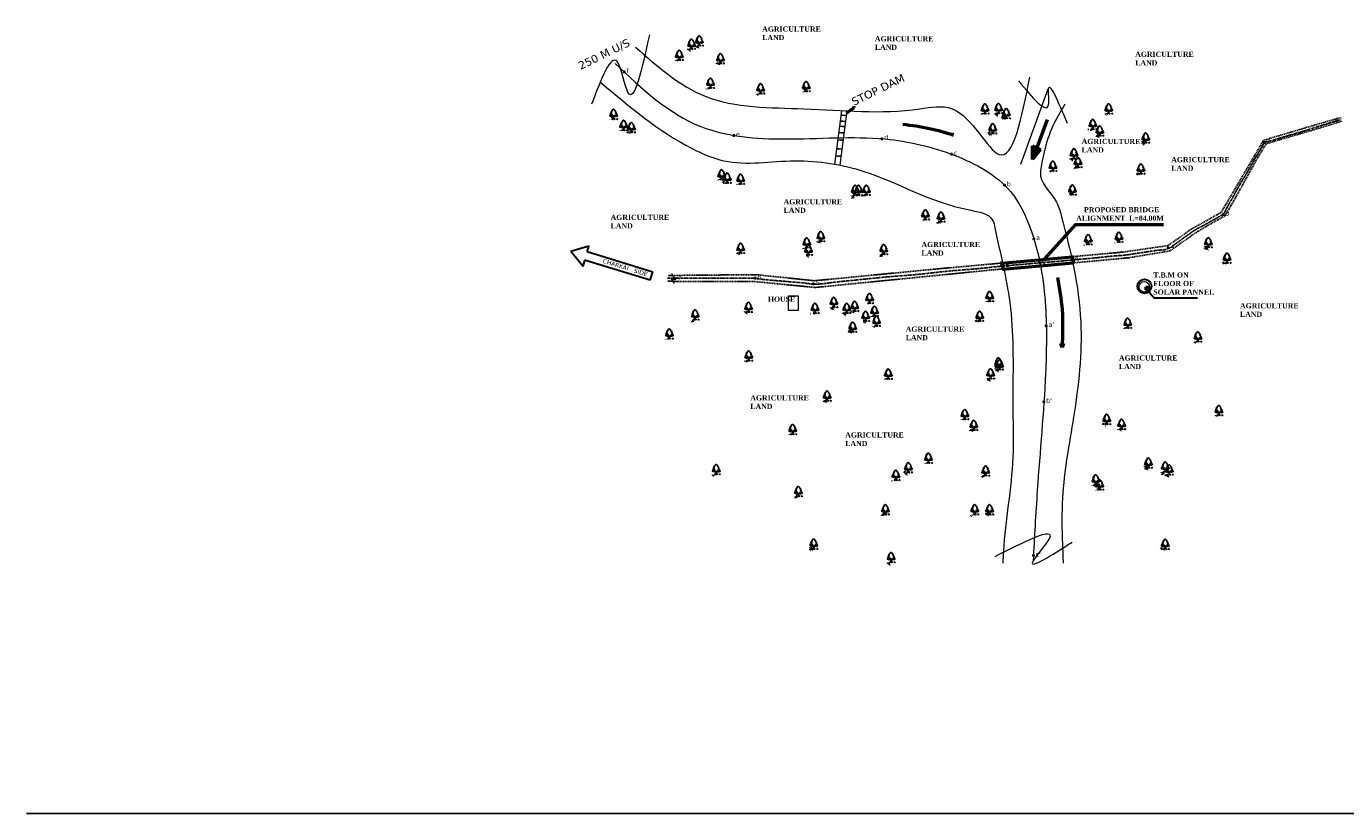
# Model space of a CAD drawing. Header units: millimetres. Extents: x -7700071838 to 844383267715, y -571436171822 to -6721321135.
# Tile 8 of 19: x -3841482390 to -3839989065, y -6732846500 to -6731955911. Entities that reach past the tile are written whole.
import ezdxf

# ---------------------------------------------------------------- set-up
doc = ezdxf.new("R2010")
doc.units = ezdxf.units.MM
doc.header["$MEASUREMENT"] = 0
doc.header["$PDMODE"] = 98
doc.header["$PDSIZE"] = 1500
for name, pattern in [('CENTER', [50.8, 31.75, -6.35, 6.35, -6.35]), ('CENTER2', [28.575, 19.05, -3.175, 3.175, -3.175]), ('DASHED2', [9.525, 6.35, -3.175])]:
    doc.linetypes.add(name, pattern=pattern)
doc.layers.add('DIMENTION', color=7, linetype='Continuous', lineweight=9)
for name, color, linetype in [('SECTION', 7, 'Continuous'), ('TEX', 6, 'Continuous'), ('TEXT', 221, 'Continuous')]:
    doc.layers.add(name, color=color, linetype=linetype)
doc.styles.get("Standard").update_dxf_attribs({"font": 'verdana.ttf', "height": 4000})

# ---------------------------------------------------------------- blocks, each defined once
blk = doc.blocks.new('A$C16861002')
h = blk.add_hatch()
h.set_pattern_fill('AR-SAND,_O', color=86, scale=0.00875, angle=-7.1637)
h.set_pattern_definition([(30.3363, (-438.715158, 35.971238), (0.0015555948, 0.01679683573), [0, -0.0133, 0, -0.014875, 0, -0.01421875]), (0.3363, (-438.715158, 35.971238), (0.0184440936, 0.0225698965), [0, -0.007175, 0, -0.0119875, 0, -0.00459375]), (320.3363, (-438.725837, 35.97258), (0.02704221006, -0.0033489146), [0, -0.004375, 0, -0.01575, 0, -0.0205625]), (310.3363, (-438.725837, 35.97258), (0.0270559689, 0.0043395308), [0, -0.0021875, 0, -0.010325, 0, -0.0118125])])
edge = h.paths.add_edge_path()
edge.add_spline(control_points=[(0.44, 0.1), (0.44, 0.1), (0.41, 0.11), (0.36, 0.11), (0.27, 0.12), (0.17, 0.14), (0.08, 0.13), (0.01, 0.17), (-0.01, 0.15), (-0.01, 0.14)], knot_values=[0.028153, 0.028153, 0.028153, 0.028153, 0.042705, 0.440186, 0.998352, 1.57343, 2.182336, 2.529485, 2.667956, 2.667956, 2.667956, 2.667956], degree=3, periodic=0)
edge.add_line((-0.01, 0.14), (0.43, 0.08))
edge.add_arc((0.31, 0.12), 0.13, 342.7907, 350.3646)
at = {"color": 86}
for p, q in [((0.65, 0.39), (0.64, 0.26)), ((0.65, 0.27), (0.64, 0.16)), ((0.65, 0.17), (0.64, 0.07)), ((0.66, 0.46), (0.65, 0.39)), ((0.66, 0.39), (0.68, 0.47)), ((0.67, 0.35), (0.66, 0.27)), ((0.69, 0.47), (0.68, 0.35))]:
    blk.add_line(p, q, dxfattribs=at)
for points in [[(0.2, 0.64), (0.16, 0.63), (0.19, 0.61)], [(0.18, 0.73), (0.21, 0.65), (0.25, 0.68)], [(0.19, 0.78), (0.2, 0.75), (0.23, 0.78), (0.26, 0.77), (0.25, 0.8), (0.23, 0.79)], [(0.22, 0.6), (0.21, 0.59), (0.24, 0.57), (0.25, 0.59)], [(0.24, 0.64), (0.22, 0.63), (0.26, 0.6), (0.28, 0.62)], [(0.29, 0.76), (0.26, 0.74), (0.27, 0.72)], [(0.29, 0.88), (0.27, 0.86), (0.3, 0.85)], [(0.31, 0.71), (0.27, 0.69), (0.28, 0.65), (0.32, 0.67)], [(0.31, 0.6), (0.27, 0.57), (0.31, 0.57), (0.34, 0.55)], [(0.36, 0.93), (0.31, 0.96), (0.28, 0.94), (0.29, 0.91)], [(0.29, 0.81), (0.31, 0.76), (0.37, 0.79), (0.32, 0.8), (0.31, 0.83)], [(0.33, 0.6), (0.35, 0.57), (0.38, 0.6)], [(0.41, 1.05), (0.36, 1.04), (0.34, 1), (0.37, 1), (0.37, 0.97), (0.35, 0.96), (0.39, 0.96), (0.39, 0.99), (0.42, 1), (0.42, 1.02), (0.39, 1.02)], [(0.36, 0.91), (0.34, 0.87), (0.4, 0.84), (0.42, 0.86), (0.38, 0.87)], [(0.36, 0.84), (0.34, 0.82), (0.37, 0.81)], [(0.34, 0.66), (0.35, 0.62), (0.4, 0.68), (0.36, 0.66)], [(0.4, 1.1), (0.4, 1.09), (0.37, 1.11)], [(0.41, 0.61), (0.38, 0.58), (0.41, 0.5), (0.47, 0.53), (0.42, 0.54), (0.45, 0.57)], [(0.41, 0.94), (0.39, 0.93), (0.4, 0.91), (0.43, 0.92)], [(0.43, 1.17), (0.41, 1.15), (0.43, 1.11)], [(0.45, 1.09), (0.42, 1.07), (0.46, 1.04), (0.47, 1.06), (0.46, 1.07)], [(0.46, 0.84), (0.42, 0.82), (0.43, 0.78), (0.45, 0.78), (0.45, 0.8), (0.47, 0.81), (0.48, 0.79), (0.5, 0.8)], [(0.5, 1.22), (0.5, 1.18), (0.45, 1.19), (0.48, 1.21), (0.48, 1.23)], [(0.46, 1.27), (0.49, 1.27), (0.46, 1.24)], [(0.49, 1.15), (0.46, 1.14), (0.48, 1.11)], [(0.47, 0.56), (0.5, 0.51), (0.52, 0.56)], [(0.48, 0.77), (0.5, 0.73), (0.52, 0.76)], [(0.52, 1.32), (0.5, 1.3), (0.53, 1.3)], [(0.5, 0.62), (0.52, 0.59), (0.57, 0.59), (0.56, 0.61), (0.53, 0.61)], [(0.55, 0.53), (0.51, 0.49), (0.53, 0.47), (0.55, 0.48), (0.54, 0.5)], [(0.55, 1.27), (0.52, 1.25), (0.55, 1.23)], [(0.57, 0.69), (0.55, 0.65), (0.6, 0.65)], [(0.6, 0.52), (0.57, 0.48), (0.62, 0.49)], [(0.61, 0.59), (0.59, 0.57), (0.62, 0.55), (0.65, 0.56)], [(0.64, 0.46), (0.67, 0.52), (0.72, 0.48), (0.68, 0.49)], [(0.74, 0.47), (0.72, 0.45), (0.75, 0.44)], [(0.74, 0.5), (0.78, 0.46), (0.79, 0.49)], [(0.83, 0.49), (0.86, 0.48), (0.87, 0.51)], [(0.85, 0.65), (0.86, 0.62), (0.89, 0.63), (0.91, 0.6), (0.93, 0.66), (0.9, 0.64)], [(0.92, 0.49), (0.9, 0.46), (0.95, 0.46)], [(0.94, 0.63), (0.98, 0.59), (1.02, 0.6)], [(0.96, 0.5), (1, 0.46), (1.03, 0.48), (1.07, 0.47), (1.07, 0.52), (1.03, 0.5)], [(0.97, 0.67), (1, 0.63), (1.01, 0.67)], [(1.05, 0.59), (1.08, 0.57), (1.04, 0.57)], [(1.1, 0.66), (1.06, 0.63), (1.06, 0.62), (1.11, 0.6), (1.14, 0.61), (1.09, 0.62), (1.13, 0.65)], [(1.14, 0.75), (1.11, 0.75), (1.09, 0.71), (1.11, 0.7), (1.12, 0.73)], [(1.1, 0.52), (1.09, 0.49), (1.13, 0.48), (1.13, 0.52)], [(1.15, 0.72), (1.12, 0.7), (1.13, 0.67)], [(1.13, 0.57), (1.13, 0.54), (1.16, 0.57)], [(1.17, 0.53), (1.16, 0.51), (1.18, 0.48)]]:
    blk.add_lwpolyline(points, close=True, dxfattribs=at)
for points in [[(0.7, 1.46), (0.68, 1.46), (0.61, 1.37), (0.6, 1.31), (0.58, 1.3), (0.53, 1.29)], [(0.6, 0.07), (0.62, 0.18), (0.63, 0.3), (0.63, 0.41), (0.65, 0.47)], [(0.7, 0.46), (0.68, 0.35), (0.68, 0.25), (0.66, 0.12), (0.65, 0.06)], [(0.7, 1.46), (0.72, 1.45), (0.72, 1.45), (0.72, 1.46), (0.74, 1.48), (0.79, 1.47), (0.79, 1.46), (0.81, 1.46), (0.82, 1.43), (0.83, 1.44), (0.87, 1.42)], [(1.11, 0.76), (1.12, 0.76), (1.11, 0.85), (1.08, 0.89), (1.02, 0.89), (0.98, 0.92), (1, 0.95), (1.06, 0.96), (1.07, 0.98), (1.07, 1.05), (1.03, 1.05), (1.01, 1.09), (1.05, 1.13), (1.04, 1.13), (1.03, 1.15), (1, 1.15), (0.99, 1.15), (1.01, 1.17), (0.99, 1.21), (0.99, 1.24), (0.94, 1.22), (0.92, 1.22), (0.91, 1.24), (0.96, 1.26), (0.92, 1.33), (0.89, 1.34), (0.9, 1.39), (0.87, 1.41), (0.87, 1.42)], [(0.91, 0.46), (0.95, 0.44), (0.98, 0.45), (1.03, 0.44), (1.07, 0.46), (1.09, 0.45), (1.09, 0.48), (1.13, 0.46), (1.19, 0.48)], [(1.1, 0.7), (1.11, 0.67), (1.16, 0.65), (1.18, 0.6), (1.18, 0.57), (1.21, 0.55), (1.19, 0.48)]]:
    blk.add_lwpolyline(points, dxfattribs=at)
for centre, radius, start, end in [((0.24, 0.15), 0.227, 343.8213, 33.8793), ((0.4, 0.14), 0.0898, 354.9817, 66.5193), ((0.37, 0.11), 0.0789, 338.4127, 44.178), ((0.31, 0.12), 0.13, 343.4617, 20.2712), ((0.22, 0.18), 0.273, 338.8097, 11.1779), ((0.53, 0.08), 0.0496, 83.2374, 178.7654), ((0.59, 0.1), 0.101, 124.1986, 191.1044), ((0.67, 0.06), 0.0496, 346.9072, 82.4352), ((0.62, 0.1), 0.101, 334.5682, 41.474), ((0.99, 0.08), 0.273, 154.4947, 186.8629), ((0.81, 0.08), 0.0898, 99.1533, 170.6909), ((0.96, 0.06), 0.227, 131.7933, 181.8513), ((0.82, 0.06), 0.0789, 121.4946, 187.2599), ((0.89, 0.05), 0.13, 145.4014, 182.2109), ((0.87, 0.07), 0.227, 343.8213, 33.8793), ((1.03, 0.06), 0.0898, 354.9817, 66.5193), ((1.01, 0.03), 0.0789, 338.4127, 44.178), ((0.94, 0.04), 0.13, 343.4617, 20.2712), ((0.85, 0.1), 0.273, 338.8097, 11.1779), ((1.16, 0), 0.0496, 83.2374, 178.7654), ((1.22, 0.02), 0.101, 124.1986, 191.1044)]:
    blk.add_arc(centre, radius, start, end, dxfattribs=at)
for points, start_tangent, end_tangent in [([(0.53, 0.18), (0.53, 0.19), (0.53, 0.19), (0.54, 0.19), (0.54, 0.19), (0.54, 0.18), (0.54, 0.18), (0.54, 0.18), (0.53, 0.18), (0.53, 0.18), (0.53, 0.18)], (-0.533022, 0.846101), (-0.533022, 0.846101)), ([(0.53, 0.13), (0.53, 0.14), (0.53, 0.14), (0.54, 0.14), (0.54, 0.13), (0.54, 0.13), (0.54, 0.13), (0.54, 0.12), (0.53, 0.12), (0.53, 0.13), (0.53, 0.13)], (-0.533022, 0.846101), (-0.533022, 0.846101)), ([(0.68, 0.11), (0.68, 0.12), (0.68, 0.12), (0.67, 0.12), (0.67, 0.12), (0.67, 0.11), (0.67, 0.11), (0.67, 0.11), (0.67, 0.1), (0.68, 0.11), (0.68, 0.11)], (0.725822, 0.687882), (0.725822, 0.687882)), ([(0.69, 0.16), (0.69, 0.17), (0.69, 0.17), (0.69, 0.17), (0.69, 0.17), (0.69, 0.17), (0.69, 0.16), (0.69, 0.16), (0.69, 0.16), (0.69, 0.16), (0.69, 0.16)], (0.725822, 0.687882), (0.725822, 0.687882)), ([(1.16, 0.1), (1.16, 0.11), (1.16, 0.11), (1.17, 0.11), (1.17, 0.11), (1.17, 0.1), (1.17, 0.1), (1.17, 0.1), (1.16, 0.1), (1.16, 0.1), (1.16, 0.1)], (-0.533022, 0.846101), (-0.533022, 0.846101)), ([(1.16, 0.05), (1.16, 0.06), (1.17, 0.06), (1.17, 0.06), (1.17, 0.05), (1.17, 0.05), (1.17, 0.05), (1.17, 0.04), (1.17, 0.04), (1.16, 0.05), (1.16, 0.05)], (-0.533022, 0.846101), (-0.533022, 0.846101))]:
    blk.add_spline(points, degree=3, dxfattribs=dict(at, start_tangent=start_tangent, end_tangent=end_tangent))

msp = doc.modelspace()

# ---------------------------------------------------------------- linework, layer by layer
at = {"layer": 'DIMENTION', "color": 5, "lineweight": 30, "ltscale": 20}
for p, q in [((-3840776207.030393, -6732243152.970965), (-3840850502.668883, -6732220385.050748)), ((-3840847534.333526, -6732210698.862076), (-3840773238.695032, -6732233466.782292)), ((-3840776207.030393, -6732243152.970965), (-3840773238.695032, -6732233466.782292))]:
    msp.add_line(p, q, dxfattribs=at)
for points in [[(-3840847641.717142, -6732211049.273287), (-3840845626.944073, -6732204474.722329), (-3840866200, -6732210660)], [(-3840850610.052504, -6732220735.46196), (-3840852624.825576, -6732227310.012918), (-3840866200, -6732210660)]]:
    msp.add_lwpolyline(points, dxfattribs=at)
at = {"layer": 'SECTION', "lineweight": 5, "ltscale": 20}
for p, q in [((-3840559725.181597, -6732051478.500807), (-3840567485.181597, -6732112088.500807)), ((-3840553485.242482, -6732051457.178249), (-3840561575.181597, -6732112998.500807)), ((-3840560175.181597, -6732055908.500807), (-3840554085.181597, -6732056448.500807)), ((-3840560175.181597, -6732056278.500807), (-3840554085.181597, -6732056818.500807)), ((-3840559725.181597, -6732051478.500807), (-3840559685.181597, -6732051178.500807)), ((-3840561955.181597, -6732068948.500807), (-3840555865.181597, -6732069488.500807)), ((-3840561835.181597, -6732068358.500807), (-3840555745.181597, -6732068898.500807)), ((-3840561205.181597, -6732062988.500807), (-3840555115.181597, -6732063528.500807)), ((-3840561085.181597, -6732062398.500807), (-3840554995.181597, -6732062938.500807)), ((-3840563995.181597, -6732084298.500807), (-3840557905.181597, -6732084838.500807)), ((-3840563875.181597, -6732083708.500807), (-3840557785.181597, -6732084248.500807)), ((-3840562915.181597, -6732076088.500807), (-3840556825.181597, -6732076628.500807)), ((-3840562795.181597, -6732075498.500807), (-3840556705.181597, -6732076038.500807)), ((-3840566335.181597, -6732102378.500807), (-3840560245.181597, -6732102918.500807)), ((-3840566215.181597, -6732101788.500807), (-3840560125.181597, -6732102328.500807)), ((-3840565365.181597, -6732094368.500807), (-3840559275.181597, -6732094908.500807)), ((-3840565245.181597, -6732093778.500807), (-3840559155.181597, -6732094318.500807))]:
    msp.add_line(p, q, dxfattribs=at)
at = {"layer": 'SECTION', "color": 1, "lineweight": 50, "ltscale": 20}
for p, q in [((-3840553769.798632, -6732053621.837535), (-3840545473.941062, -6732047658.500807)), ((-3840553769.798632, -6732053621.837535), (-3840553425.181597, -6732053108.500807)), ((-3840553205.181597, -6732053478.500807), (-3840553725.181597, -6732053621.837535)), ((-3840553425.181597, -6732053108.500807), (-3840553205.181597, -6732053478.500807)), ((-3840545473.941062, -6732047658.500807), (-3840545473.941062, -6732046248.790552)), ((-3840326855.181597, -6732061488.500807), (-3840343615.181597, -6732106648.500807)), ((-3840434405.181597, -6732077538.500807), (-3840434895.181597, -6732078718.500807)), ((-3840434895.181597, -6732078718.500807), (-3840433375.181597, -6732078518.500807)), ((-3840433355.181597, -6732078598.500807), (-3840434405.181597, -6732077538.500807)), ((-3840343615.181597, -6732106648.500807), (-3840343615.181597, -6732091118.500807)), ((-3840343615.181597, -6732091118.500807), (-3840334405.181597, -6732095358.500807)), ((-3840343615.181597, -6732106648.500807), (-3840338520.738609, -6732092921.469462)), ((-3840334405.181597, -6732095358.500807), (-3840343615.181597, -6732106648.500807)), ((-3840378505.181597, -6732223698.500807), (-3840379955.181597, -6732222848.500807)), ((-3840378505.181597, -6732223698.500807), (-3840298585.181597, -6732216468.500807)), ((-3840378505.181597, -6732223698.500807), (-3840377115.181597, -6732230498.500807)), ((-3840377115.181597, -6732230498.500807), (-3840297875.181597, -6732223448.500807)), ((-3840329375.181597, -6732219028.500807), (-3840329830.092048, -6732219295.086174)), ((-3840329821.088128, -6732219270.418804), (-3840329645.181597, -6732218788.500807)), ((-3840329645.181597, -6732218788.500807), (-3840329375.181597, -6732219028.500807)), ((-3840298605.181597, -6732216478.500807), (-3840297005.181597, -6732223528.500807)), ((-3840298585.181597, -6732216468.500807), (-3840297695.181597, -6732215148.500807)), ((-3840297875.181597, -6732223448.500807), (-3840297034.609448, -6732223378.500807)), ((-3840297040.966871, -6732223379.030231), (-3840296290.966871, -6732223909.030231)), ((-3840377115.181597, -6732230498.500807), (-3840378275.181597, -6732231848.500807)), ((-3840309965.181597, -6732319048.500807), (-3840311375.181597, -6732314808.500807)), ((-3840311375.181597, -6732314808.500807), (-3840308445.181597, -6732314808.500807)), ((-3840308445.181597, -6732314808.500807), (-3840309965.181597, -6732319048.500807))]:
    msp.add_line(p, q, dxfattribs=at)
at = {"layer": 'SECTION', "color": 1, "lineweight": 30, "ltscale": 20}
for p, q in [((-3840335195.181597, -6732226708.500807), (-3840297715.181597, -6732223448.500807)), ((-3840216185.181597, -6732250816.1694), (-3840205805.181597, -6732263136.1694)), ((-3840215905.181597, -6732254106.1694), (-3840211285.181597, -6732250506.1694)), ((-3840215905.181597, -6732250816.1694), (-3840215905.181597, -6732254106.1694)), ((-3840211285.181597, -6732250506.1694), (-3840215035.181597, -6732250506.1694)), ((-3840205805.181597, -6732263136.1694), (-3840156735.181597, -6732263136.1694))]:
    msp.add_line(p, q, dxfattribs=at)
at = {"layer": 'SECTION', "ltscale": 20}
msp.add_line((-3841482390, -6732846500), (-3839024160, -6732846500), dxfattribs=at)
at = {"layer": 'SECTION', "lineweight": 5, "ltscale": 20}
msp.add_lwpolyline([(-3840326105.181597, -6732026928.500807), (-3840357205.181597, -6732112198.500807)], dxfattribs=at)
at = {"layer": 'SECTION', "color": 33, "linetype": 'DASHED2', "ltscale": 200}
for points in [[(-3839995901.181597, -6732059328.500807), (-3840039541.181597, -6732072144.500807), (-3840078661.181597, -6732083752.500807), (-3840081949.181597, -6732084904.500807), (-3840091757.181597, -6732101568.500807), (-3840105805.181597, -6732125472.500807), (-3840130029.181597, -6732166448.500807), (-3840163437.181597, -6732185128.500807), (-3840190221.181597, -6732203944.500807), (-3840240965.181597, -6732211216.500807), (-3840454645.181597, -6732230584.500807), (-3840590333.181597, -6732243656.500807), (-3840654917.181597, -6732236928.500807), (-3840700789.181597, -6732237184.500807), (-3840756060.655324, -6732237688.651185)], [(-3839995389.181597, -6732063820.500807), (-3840021941.181597, -6732071956.500807), (-3840040989.181597, -6732077532.500807), (-3840063877.181597, -6732084116.500807), (-3840079235.181597, -6732088980.500807), (-3840089277.181597, -6732105564.500807), (-3840097805.181597, -6732120956.500807), (-3840113421.181597, -6732149148.500807), (-3840124949.181597, -6732169180.500807), (-3840125869.181597, -6732170260.500807), (-3840133869.181597, -6732174828.500807), (-3840144581.181597, -6732180876.500807), (-3840159629.181597, -6732189918.500807), (-3840188053.181597, -6732209956.500807), (-3840234229.181597, -6732217620.500807), (-3840272853.181597, -6732221300.500807), (-3840389477.181597, -6732231420.500807), (-3840503557.181597, -6732242780.500807), (-3840589541.181597, -6732251276.500807), (-3840657797.181597, -6732244572.500807), (-3840747349.181597, -6732244332.500807), (-3840757002.205867, -6732244271.925421)]]:
    msp.add_lwpolyline(points, dxfattribs=at)
at = {"layer": 'SECTION', "color": 1, "lineweight": 50, "ltscale": 20}
msp.add_lwpolyline([(-3840329821.088128, -6732219270.418804), (-3840294425.181597, -6732179958.500807), (-3840195375.181597, -6732179958.500807)], dxfattribs=at)
at = {"layer": 'SECTION', "lineweight": 5, "ltscale": 20}
msp.add_lwpolyline([(-3840619555.181597, -6732260618.500807), (-3840608725.181597, -6732260618.500807), (-3840608725.181597, -6732277408.500807), (-3840619555.181597, -6732277408.500807)], close=True, dxfattribs=at)
at = {"layer": 'SECTION', "color": 1, "lineweight": 30, "ltscale": 20}
msp.add_circle((-3840216765.181597, -6732249896.1694), 8010, dxfattribs=at)
at = {"layer": 'SECTION', "lineweight": 5, "ltscale": 20}
msp.add_circle((-3840217055.181597, -6732250506.1694), 5960, dxfattribs=at)
for points in [[(-3840777205.181597, -6731965448.500807), (-3840801415.181597, -6732030748.500807), (-3840813525.181597, -6731995678.500807), (-3840842585.181597, -6732044048.500807)], [(-3840792766.213005, -6731979554.682476), (-3840713845.181597, -6732034988.500807), (-3840602295.181597, -6732049158.500807), (-3840471015.181597, -6732049158.500807), (-3840434475.181597, -6732049158.500807), (-3840381325.181597, -6732100838.500807), (-3840346565.181597, -6732013438.500807)], [(-3840815925.181597, -6731997878.500807), (-3840718945.181597, -6732069198.500807), (-3840623725.181597, -6732083288.500807), (-3840510465.181597, -6732083288.500807), (-3840431515.181597, -6732101878.500807), (-3840368365.181597, -6732142768.500807), (-3840346165.181597, -6732183648.500807), (-3840328755.181597, -6732273358.500807), (-3840328755.181597, -6732348368.500807), (-3840338105.181597, -6732480728.500807), (-3840342815.181597, -6732560868.500807)], [(-3840359195.181597, -6732017678.500807), (-3840325435.181597, -6732044778.500807), (-3840325435.181597, -6732026928.500807), (-3840304255.181597, -6732065268.500807)], [(-3840752145.181597, -6732235508.500807), (-3840749215.181597, -6732242448.500807), (-3840752315.181597, -6732240778.500807), (-3840749215.181597, -6732246798.500807)], [(-3840385945.181597, -6732555518.500807), (-3840324305.181597, -6732534878.500807), (-3840343495.181597, -6732562148.500807), (-3840298465.181597, -6732539298.500807)]]:
    msp.add_spline(points, degree=3, dxfattribs=at)
for points, knots in [([(-3840832125.181597, -6732019388.500807), (-3840799565.077791, -6732046885.76906), (-3840757114.523335, -6732082735.602044), (-3840680054.121091, -6732116136.874213), (-3840612895.944629, -6732103058.654177), (-3840515463.711662, -6732119376.742852), (-3840454653.160717, -6732158830.193859), (-3840389201.653399, -6732167790.467274), (-3840380840.822113, -6732210362.125576), (-3840368663.188547, -6732256180.795095), (-3840364735.899863, -6732326483.583366), (-3840366409.568962, -6732384677.82509), (-3840363771.12757, -6732461797.130146), (-3840375199.504964, -6732518728.919779), (-3840376973.848868, -6732558728.74582), (-3840377110.156915, -6732563158.500807)], [0, 0, 0, 0, 127403.6581107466, 166103.7679297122, 246543.7679297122, 325374.0171999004, 452803.2167579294, 481332.5069699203, 490340.9530068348, 576614.474437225, 627874.7875459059, 699604.7875459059, 751744.7875459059, 858769.0782466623, 872087.5444252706, 872087.5444252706, 872087.5444252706, 872087.5444252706]), ([(-3840306865.181597, -6732043968.500807), (-3840312316.4004, -6732053103.846262), (-3840323093.002596, -6732071163.657738), (-3840329464.73401, -6732093643.980135), (-3840333250.197523, -6732111388.144545), (-3840338011.404911, -6732131778.392806), (-3840316981.082516, -6732148315.705179), (-3840301494.866504, -6732203955.861058), (-3840282553.24857, -6732285100.578495), (-3840294897.802764, -6732393063.005602), (-3840311233.80997, -6732476023.144246), (-3840310062.963914, -6732531443.021903), (-3840309040.219279, -6732556098.778203), (-3840308833.689533, -6732563158.500807)], [0, 0, 0, 0, 31820.2262719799, 62905.9175140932, 69119.9178359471, 86734.1961350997, 121108.2633951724, 137072.1382380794, 259607.0610152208, 367741.6114604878, 459938.396653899, 512548.396653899, 533683.4535656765, 533683.4535656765, 533683.4535656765, 533683.4535656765])]:
    msp.add_open_spline(points, degree=3, knots=knots, dxfattribs=at)
at = {"layer": 'SECTION', "color": 2, "linetype": 'CENTER', "ltscale": 100}
msp.add_open_spline([(-3839995588.109821, -6732061568.500807), (-3839999857.852448, -6732062902.810622), (-3840010688.604822, -6732066287.459406), (-3840026511.408405, -6732071202.350032), (-3840041511.276382, -6732076020.903369), (-3840052251.917692, -6732078752.811401), (-3840059911.281071, -6732081295.660488), (-3840066812.96848, -6732083007.043584), (-3840073178.954618, -6732085573.08166), (-3840078924.9892, -6732085973.859493), (-3840082173.344624, -6732088790.790058), (-3840083875.14367, -6732092712.82409), (-3840087008.873293, -6732097577.301377), (-3840090323.419349, -6732103161.688267), (-3840094354.70517, -6732110049.279789), (-3840098987.276088, -6732118666.294247), (-3840105599.818741, -6732129530.040977), (-3840112095.180799, -6732140430.543679), (-3840117270.536629, -6732150258.058884), (-3840122158.750355, -6732158390.744281), (-3840125010.339458, -6732164315.743393), (-3840127673.939131, -6732168990.328541), (-3840131598.711382, -6732170492.329311), (-3840135363.010363, -6732173282.63681), (-3840140425.406307, -6732175664.481531), (-3840145300.559095, -6732178482.242718), (-3840151476.333889, -6732182168.358365), (-3840158759.501141, -6732185406.444698), (-3840165247.540051, -6732190320.026998), (-3840172056.318397, -6732194840.347194), (-3840177635.922975, -6732199103.838953), (-3840183150.140728, -6732202976.021561), (-3840187064.511289, -6732206050.029841), (-3840192373.144612, -6732208716.320219), (-3840199963.843589, -6732208679.930624), (-3840210258.232412, -6732210581.740297), (-3840222363.560926, -6732212067.327843), (-3840236890.084409, -6732214757.133465), (-3840253014.881055, -6732215611.06042), (-3840271149.194882, -6732217815.634743), (-3840286370.818233, -6732219010.073265), (-3840299437.694408, -6732220190.032033), (-3840314970.354838, -6732221900.165505), (-3840333068.827452, -6732223046.02), (-3840355644.073812, -6732225326.780012), (-3840375044.303046, -6732226640.699461), (-3840398791.147077, -6732229508.957058), (-3840420028.097161, -6732231148.488415), (-3840447216.433488, -6732233443.987271), (-3840473942.622958, -6732236937.110922), (-3840507956.141856, -6732239017.642525), (-3840539898.89712, -6732242688.723011), (-3840566477.456951, -6732244942.220937), (-3840583148.802135, -6732247508.980872), (-3840593614.330075, -6732247646.189287), (-3840603062.972289, -6732245835.276194), (-3840613798.558063, -6732245288.089708), (-3840626246.34927, -6732244058.174951), (-3840639060.162035, -6732243183.584639), (-3840650371.25117, -6732241988.674978), (-3840663170.012355, -6732240137.244055), (-3840676414.245695, -6732241015.93458), (-3840690999.511384, -6732240826.376985), (-3840704505.501597, -6732240870.586279), (-3840719281.231615, -6732240854.824111), (-3840737124.434674, -6732240860.225788), (-3840749527.348089, -6732240857.461441), (-3840756556.90292, -6732240858.237529)], degree=3, knots=[0, 0, 0, 0, 13419.9888226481, 34041.5309570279, 49708.9653353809, 60673.2756192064, 67265.2100849, 73918.9609068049, 81947.534877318, 87919.5110996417, 90408.7881031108, 94413.897340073, 100569.1308856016, 107790.9381386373, 113884.9105704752, 124512.741957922, 137130.0356455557, 152035.9841225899, 162558.0228984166, 170472.68018727, 180398.6713216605, 182537.1053281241, 186214.0605902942, 192381.1506658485, 196706.15933636, 202915.6118081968, 209284.7954293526, 218275.1513733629, 226707.1855288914, 233600.3197942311, 242803.0259179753, 247759.8797588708, 253808.3258403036, 257740.56438851, 265296.7803727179, 276046.3896679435, 289252.3352986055, 301834.3621623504, 320329.9102753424, 337601.876000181, 356636.1608567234, 366126.1239757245, 376962.1010890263, 403510.9334550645, 420511.739318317, 445029.2799780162, 461827.0804292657, 492254.4529743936, 508919.4132203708, 543679.0449790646, 573071.5423210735, 611106.8548608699, 640125.478191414, 653065.0647381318, 661675.0647381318, 671358.7055823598, 681824.1009403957, 693888.1508408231, 708887.0374661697, 720343.2584835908, 728017.4033870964, 747617.4033870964, 759917.4033870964, 771807.4033870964, 788127.4033870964, 804247.4033870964, 825336.1854064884, 825336.1854064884, 825336.1854064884, 825336.1854064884], dxfattribs=at)
at = {"layer": 'SECTION', "color": 1, "lineweight": 50, "ltscale": 20}
for points in [[(-3840490225.181597, -6732066538.500807), (-3840460075.181597, -6732071268.500807), (-3840433365.181597, -6732078578.500807)], [(-3840315215.181597, -6732240058.500807), (-3840309965.181597, -6732276728.500807), (-3840309965.181597, -6732319048.500807)]]:
    msp.add_spline(points, degree=3, dxfattribs=at)
at = {"layer": 'SECTION', "color": 230, "ltscale": 20}
for p in [(-3840805691.5071, -6732007488.728396), (-3839999162.191233, -6732062868.955741), (-3840681711.188895, -6732079219.771231), (-3840513993.155742, -6732082976.605848), (-3840080766.360587, -6732087261.753522), (-3840435195.742315, -6732100486.079342), (-3840375083.828964, -6732135474.743194), (-3840127544.34223, -6732168779.902563), (-3840341868.893673, -6732196345.790174), (-3840189779.110283, -6732206573.442742), (-3840335051.424253, -6732223348.142778), (-3840298589.263009, -6732220138.955741), (-3840376691.662467, -6732226980.63689), (-3840747809.263009, -6732241168.955741), (-3840657569.263009, -6732240888.955741), (-3840591559.263009, -6732247248.955741), (-3840327876.232814, -6732294720.016376), (-3840330573.755025, -6732380591.351733), (-3840342478.958653, -6732554567.381518)]:
    msp.add_point(p, dxfattribs=at)

# ---------------------------------------------------------------- block references
at = {"layer": 'SECTION', "color": 230, "ltscale": 20, "xscale": 8321.040001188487, "yscale": 8321.040000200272, "zscale": 8321.039999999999, "rotation": 7.276220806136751}
for p in [(-3840734422.463212, -6731983268.940522), (-3840725602.463212, -6731979488.940522), (-3840748282.463212, -6731995848.940522), (-3840701662.463212, -6731999628.940522), (-3840713002.463212, -6732027318.940522), (-3840656292.463212, -6732033608.940522), (-3840604622.463212, -6732031088.940522), (-3840402272.463212, -6732056448.940522), (-3840386902.463212, -6732056018.940522), (-3840262262.463212, -6732056398.940522), (-3840822642.463212, -6732062548.940522), (-3840378122.463212, -6732061718.940522), (-3840811302.463212, -6732075138.940522), (-3840802472.463212, -6732077658.940522), (-3840393492.463212, -6732078818.940522), (-3840280202.463212, -6732073988.940522), (-3840272302.463212, -6732081448.940522), (-3840220322.463212, -6732089368.940522), (-3840301522.463212, -6732107188.940522), (-3840297062.463212, -6732116988.940522), (-3840700352.463212, -6732130908.940522), (-3840325432.463212, -6732121348.940522), (-3840225762.463212, -6732124418.940522), (-3840694042.463212, -6732134688.940522), (-3840678922.463212, -6732135948.940522), (-3840549122.463212, -6732148528.940522), (-3840545342.463212, -6732148528.940522), (-3840536522.463212, -6732148528.940522), (-3840303302.463212, -6732148178.940522), (-3840469732.463212, -6732176218.940522), (-3840452082.463212, -6732178738.940522), (-3840588117.20383, -6732200867.676517), (-3840285462.463212, -6732204318.940522), (-3840250662.463212, -6732201648.940522), (-3840149372.463212, -6732207738.940522), (-3840678922.463212, -6732214127.676517), (-3840603973.78713, -6732208073.545522), (-3840602087.20383, -6732216217.676517), (-3840516847.20383, -6732215517.676517), (-3840128302.463212, -6732225268.940522), (-3840669962.463212, -6732280968.940522), (-3840594712.463212, -6732282088.940522), (-3840573372.463212, -6732275358.940522), (-3840558762.463212, -6732282088.940522), (-3840549782.463212, -6732279838.940522), (-3840532932.463212, -6732270868.940522), (-3840397022.463212, -6732268628.940522), (-3840730332.463212, -6732289448.940522), (-3840537422.463212, -6732291058.940522), (-3840527312.463212, -6732285448.940522), (-3840525072.463212, -6732296668.940522), (-3840408252.463212, -6732291058.940522), (-3840759552.463212, -6732311058.940522), (-3840552022.463212, -6732303398.940522), (-3840240672.463212, -6732298908.940522), (-3840161312.463212, -6732314338.940522), (-3840669732.463212, -6732335918.940522), (-3840511732.463212, -6732356448.940522), (-3840395902.463212, -6732356118.940522), (-3840386912.463212, -6732343778.940522), (-3840385792.463212, -6732346018.940522), (-3840580992.463212, -6732381308.940522), (-3840137552.463212, -6732397618.940522), (-3840425102.463212, -6732402108.940522), (-3840414992.463212, -6732414448.940522), (-3840264482.463212, -6732407718.940522), (-3840247632.463212, -6732413328.940522), (-3840619952.463212, -6732419128.940522), (-3840466282.463212, -6732451548.940522), (-3840217302.463212, -6732457068.940522), (-3840198212.463212, -6732461558.940522), (-3840706522.463212, -6732464518.940522), (-3840503072.463212, -6732470998.940522), (-3840489002.463212, -6732462358.940522), (-3840401512.463212, -6732466038.940522), (-3840276832.463212, -6732476138.940522), (-3840193722.463212, -6732464918.940522), (-3840613452.463212, -6732489378.940522), (-3840272342.463212, -6732481748.940522), (-3840514982.463212, -6732509908.940522), (-3840413872.463212, -6732509908.940522), (-3840397022.463212, -6732509908.940522), (-3840596142.463212, -6732548808.940522), (-3840198212.463212, -6732549048.940522), (-3840508482.463212, -6732563938.940522)]:
    msp.add_blockref('A$C16861002', p, dxfattribs=at)

# ---------------------------------------------------------------- texts
at = {"layer": 'SECTION', "color": 2, "linetype": 'CENTER2', "ltscale": 800, "char_height": 9000, "width": 186225, "attachment_point": 1, "rotation": 26.0790512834}
for s, insert in [('250 M U/S', (-3840858830.779809, -6731997119.877788)), ('STOP DAM', (-3840549595.181597, -6732037828.500807))]:
    msp.add_mtext(s, dxfattribs=dict(at, insert=insert))
at = {"layer": 'SECTION', "ltscale": 20, "char_height": 5200, "attachment_point": 1}
for s, insert in [('f', (-3840803144.208884, -6732003411.004422)), ('1', (-3839996614.893017, -6732058791.231767)), ('e', (-3840679163.890679, -6732075142.047256)), ('d', (-3840511445.857526, -6732078898.881874)), ('2', (-3840078219.062371, -6732083184.029548)), ('c', (-3840432648.444099, -6732096408.355368)), ('b', (-3840372536.530748, -6732131397.019219)), ('3', (-3840124997.044014, -6732164702.178589)), ('a', (-3840339321.595457, -6732192268.066199)), ('4', (-3840187231.812067, -6732202495.718768)), ('B', (-3840374144.364252, -6732222902.912916)), ('o', (-3840332504.126037, -6732219270.418804)), ('A', (-3840296041.964793, -6732216061.231767)), ('7', (-3840745261.964793, -6732237091.231767)), ('6', (-3840655021.964793, -6732236811.231767)), ('5', (-3840589011.964793, -6732243171.231767)), ("a'", (-3840325328.934598, -6732290642.292402)), ("b'", (-3840328026.456809, -6732376513.627759)), ("c'", (-3840339931.660438, -6732550489.657544))]:
    msp.add_mtext(s, dxfattribs=dict(at, insert=insert))
at = {"layer": 'TEX', "char_height": 5788.0158336, "attachment_point": 1}
for s, insert, width in [('\\pxt11;{\\fTimes New Roman|b1|i0|c0|p18;AGRICULTURE LAND}', (-3840649490.481261, -6731956013.413474), 66280.80408641), ('\\pxt11;{\\fTimes New Roman|b1|i0|c0|p18;AGRICULTURE LAND}', (-3840521940.481261, -6731966993.413474), 66280.80408641), ('\\pxt11;{\\fTimes New Roman|b1|i0|c0|p18;AGRICULTURE LAND}', (-3840227250.481261, -6731984563.413474), 66280.80408641), ('\\pxt11;{\\fTimes New Roman|b1|i0|c0|p18;AGRICULTURE LAND}', (-3840287830.481261, -6732083113.413474), 66280.80408641), ('\\pxt11;{\\fTimes New Roman|b1|i0|c0|p18;AGRICULTURE LAND}', (-3840186430.481261, -6732103783.413474), 66280.80408641), ('\\pxt11;{\\fTimes New Roman|b1|i0|c0|p18;AGRICULTURE LAND}', (-3840625300.481261, -6732151463.413474), 66280.80408641), ('\\pxt11;{\\fTimes New Roman|b1|i0|c0|p18;    PROPOSED BRIDGE ALIGNMENT  L=84.00M }', (-3840294027.25771, -6732160348.500807), 103042.07611343), ('\\pxt11;{\\fTimes New Roman|b1|i0|c0|p18;AGRICULTURE LAND}', (-3840821020.481261, -6732169033.413474), 66280.80408641), ('\\pxt11;{\\fTimes New Roman|b1|i0|c0|p18;AGRICULTURE LAND}', (-3840469160.481261, -6732199783.413474), 66280.80408641), ('{\\fTimes New Roman|b1|i0|c0|p18;T.B.M ON  FLOOR OF SOLAR PANNEL}', (-3840206712.79711, -6732234280.6694), 70032.49012157), ('\\pxt11;{\\fTimes New Roman|b1|i0|c0|p18;HOUSE}', (-3840643020.481261, -6732261623.413474), 66280.80408641), ('\\pxt11;{\\fTimes New Roman|b1|i0|c0|p18;AGRICULTURE LAND}', (-3840108600.481261, -6732269083.413474), 66280.80408641), ('\\pxt11;{\\fTimes New Roman|b1|i0|c0|p18;AGRICULTURE LAND}', (-3840486970.481261, -6732295513.413474), 66280.80408641), ('\\pxt11;{\\fTimes New Roman|b1|i0|c0|p18;AGRICULTURE LAND}', (-3840245620.481261, -6732328173.413474), 66280.80408641), ('\\pxt11;{\\fTimes New Roman|b1|i0|c0|p18;AGRICULTURE LAND}', (-3840662920.481261, -6732373263.413474), 66280.80408641), ('\\pxt11;{\\fTimes New Roman|b1|i0|c0|p18;AGRICULTURE LAND}', (-3840555480.481261, -6732415253.413474), 66280.80408641)]:
    msp.add_mtext(s, dxfattribs=dict(at, insert=insert, width=width))
at = {"layer": 'TEXT', "color": 191, "lineweight": 30, "insert": (-3840778652.622354, -6732234077.292603), "char_height": 4953.312, "width": 101525.08156307, "attachment_point": 3, "rotation": 342.9623013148}
msp.add_mtext('CHARKAI   SIDE', dxfattribs=at)

doc.saveas('drawing.dxf')
